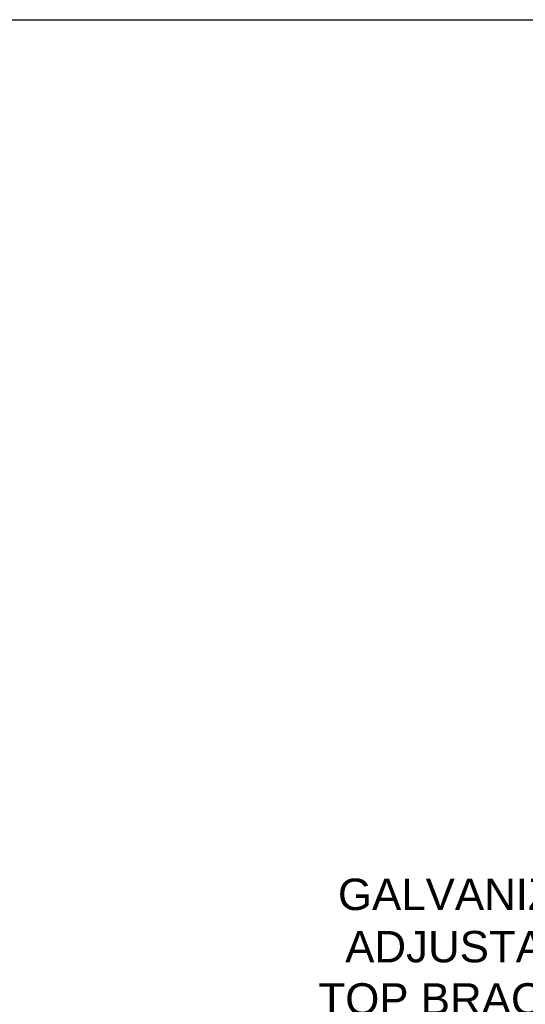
# Model space of a CAD drawing. Header units: inches. Extents: x 168.8 to 189.1, y 234.4 to 247.7.
# Tile 30 of 40: x 171.7 to 173.3, y 244.2 to 247.2. Entities that reach past the tile are written whole.
import ezdxf
from ezdxf import colors
from ezdxf.entities.mleader import LeaderData, LeaderLine
from ezdxf.math import Vec2, Vec3

# ---------------------------------------------------------------- set-up
doc = ezdxf.new("R2010")
doc.units = ezdxf.units.IN
doc.header["$LTSCALE"] = 0.25
doc.header["$MEASUREMENT"] = 0
doc.layers.add('ANNOTATIONS', color=1, linetype='Continuous')
doc.styles.add('ARIAL', font='arial.ttf', dxfattribs={"height": 0.09375})

msp = doc.modelspace()

# ---------------------------------------------------------------- linework, layer by layer
at = {"layer": 'defpoints'}
msp.add_lwpolyline([(189.05875, 234.44685), (168.77187, 234.44685), (168.77187, 247.18196), (189.05875, 247.18196)], close=True, dxfattribs=at)

# ---------------------------------------------------------------- leaders
at = {"layer": 'ANNOTATIONS'}
ml = msp.add_multileader_mtext('Standard', dxfattribs=at)
ml.set_content(' GALVANIZED,\\PADJUSTABLE\\PTOP BRACKET', color=256, style='ARIAL')
ml.set_leader_properties()
ml.build(insert=Vec2(0, 0))
ml.multileader.update_dxf_attribs({"dogleg_length": 0.36, "arrow_head_size": 0.09375})
ctx = ml.context
ctx.base_point, ctx.char_height, ctx.arrow_head_size, ctx.landing_gap_size, ctx.plane_origin = Vec3(172.55794, 244.56781), 0.09375, 0.09375, 0.09, Vec3(171.83679, 244.86153)
ctx.text_align_type = 2
notes = []
notes.append((ctx, [(1, (1, 1, 0), (173.7544, 244.56781), (-1, 0), 0.09796, [(0, [(174.99189, 244.87324)], 0, [])])]))
ctx.mtext.insert, ctx.mtext.width, ctx.mtext.alignment, ctx.mtext.flow_direction = Vec3(173.56645, 244.61549), 1.7447527, 3, 5
for ctx, leaders in notes:
    for number, flags, end, landing, length, lines in leaders:
        leader = LeaderData()
        leader.index, (leader.has_last_leader_line, leader.has_dogleg_vector, leader.attachment_direction) = number, flags
        leader.last_leader_point, leader.dogleg_vector, leader.dogleg_length = Vec3(end), Vec3(landing), length
        for number, points, colour, breaks in lines:
            line = LeaderLine()
            line.index, line.vertices, line.color, line.breaks = number, Vec3.list(points), colors.encode_raw_color(colour), breaks
            leader.lines.append(line)
        ctx.leaders.append(leader)

doc.saveas('drawing.dxf')
